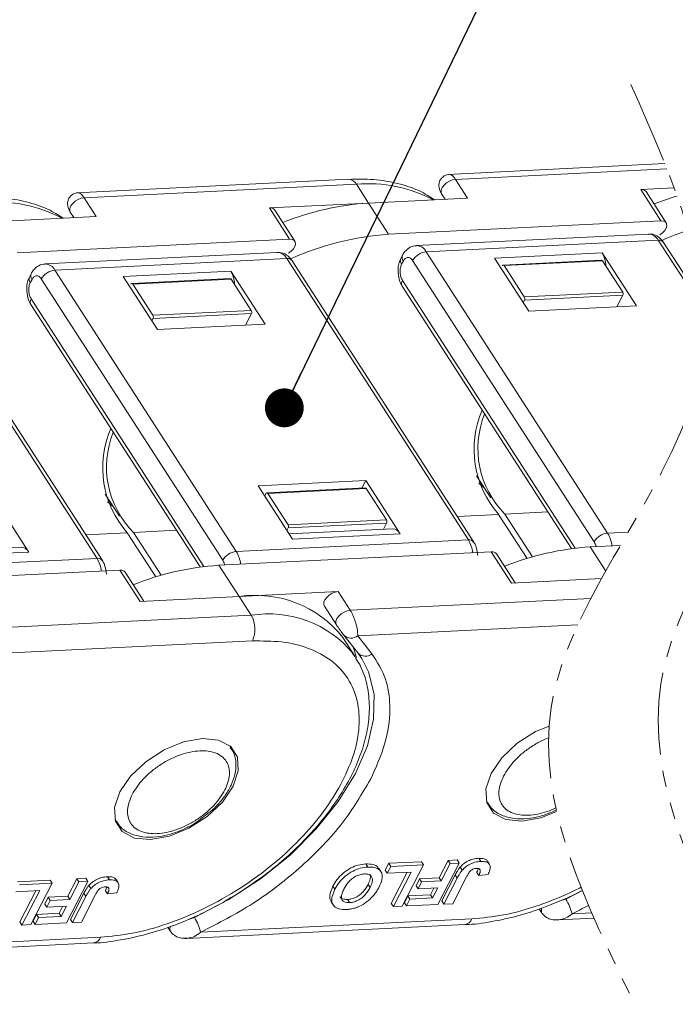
# Model space of a CAD drawing. Header units: millimetres. Extents: x 3378 to 3879, y -297 to 55.
# Tile 25 of 31: x 3734 to 3759, y -33 to 5. Entities that reach past the tile are written whole.
import ezdxf

# ---------------------------------------------------------------- set-up
doc = ezdxf.new("R2010")
doc.units = ezdxf.units.MM
doc.linetypes.add('PHANTOM2', pattern=[31.75, 15.875, -3.175, 3.175, -3.175, 3.175, -3.175])
doc.styles.get("Standard").update_dxf_attribs({"font": '仿宋_GB2312.ttf', "width": 0.8})
doc.dimstyles.new('副本 ISO-5', dxfattribs={"dimtxt": 3, "dimasz": 1.5, "dimexe": 1, "dimexo": 0.625, "dimgap": 0.5, "dimtad": 1, "dimtoh": 1, "dimdsep": 46, "dimtxsty": 'Standard', "dimcen": 2.5, "dimadec": 0, "dimazin": 0, "dimtfac": 1, "dimtmove": 0, "dimatfit": 3, "dimfxl": 0, "dimarcsym": 0})

msp = doc.modelspace()

# ---------------------------------------------------------------- linework, layer by layer
at = {"color": 7, "linetype": 'Continuous', "lineweight": 15}
for p, q in [((3758.849, -0.311), (3750.458, -0.726)), ((3750.757, -0.918), (3758.929, -0.513)), ((3746.631, -0.916), (3736.106, -1.437)), ((3736.405, -1.628), (3746.928, -1.107)), ((3746.928, -1.107), (3747.396, -1.832)), ((3751.225, -1.642), (3750.757, -0.918)), ((3750.223, -1.476), (3750.358, -1.685)), ((3757.919, -1.311), (3759.209, -1.247)), ((3757.919, -1.311), (3758.699, -2.518)), ((3758.904, -2.599), (3758.125, -1.392)), ((3736.872, -2.353), (3736.405, -1.628)), ((3743.567, -2.021), (3747.396, -1.832)), ((3751.225, -1.642), (3747.396, -1.832)), ((3748.175, -3.039), (3747.396, -1.832)), ((3735.871, -2.187), (3736.006, -2.396)), ((3743.567, -2.021), (3744.346, -3.229)), ((3744.552, -3.31), (3743.773, -2.102)), ((3736.872, -2.353), (3733.043, -2.542)), ((3758.699, -2.518), (3748.175, -3.039)), ((3758.224, -3.031), (3749.254, -3.475)), ((3744.346, -3.229), (3733.823, -3.75)), ((3749.626, -3.715), (3758.596, -3.271)), ((3758.596, -3.271), (3760.324, -5.948)), ((3760.303, -5.677), (3758.802, -3.352)), ((3743.872, -3.742), (3734.902, -4.186)), ((3756.639, -14.581), (3749.626, -3.715)), ((3756.426, -3.752), (3752.264, -3.958)), ((3757.751, -5.804), (3756.426, -3.752)), ((3735.273, -4.426), (3744.244, -3.981)), ((3744.244, -3.981), (3751.257, -14.847)), ((3751.463, -14.929), (3744.449, -4.062)), ((3748.711, -3.851), (3748.646, -3.979)), ((3748.678, -4.198), (3748.744, -4.07)), ((3749.103, -4.052), (3756.116, -14.918)), ((3753.588, -6.011), (3752.264, -3.958)), ((3756.404, -4.039), (3752.601, -4.227)), ((3756.441, -4.063), (3752.638, -4.251)), ((3756.441, -4.063), (3757.22, -5.27)), ((3734.359, -4.562), (3734.293, -4.69)), ((3742.287, -15.292), (3735.273, -4.426)), ((3742.073, -4.463), (3737.911, -4.669)), ((3743.398, -6.515), (3742.073, -4.463)), ((3752.564, -4.259), (3752.566, -4.255)), ((3752.638, -4.251), (3753.417, -5.458)), ((3729.891, -4.692), (3736.905, -15.558)), ((3737.11, -15.639), (3730.097, -4.773)), ((3734.326, -4.909), (3734.392, -4.781)), ((3734.751, -4.763), (3741.764, -15.629)), ((3739.236, -6.721), (3737.911, -4.669)), ((3742.052, -4.749), (3738.248, -4.938)), ((3742.089, -4.773), (3738.285, -4.962)), ((3742.089, -4.773), (3742.868, -5.981)), ((3755.385, -15.162), (3748.709, -4.819)), ((3738.211, -4.97), (3738.214, -4.965)), ((3738.285, -4.962), (3739.065, -6.169)), ((3748.698, -5.04), (3755.243, -15.18)), ((3753.417, -5.458), (3757.22, -5.27)), ((3741.032, -15.872), (3734.357, -5.53)), ((3753.423, -5.583), (3753.374, -5.679)), ((3753.423, -5.583), (3757.227, -5.394)), ((3756.997, -5.842), (3757.227, -5.394)), ((3734.346, -5.751), (3740.89, -15.89)), ((3739.065, -6.169), (3742.868, -5.981)), ((3757.751, -5.804), (3753.588, -6.011)), ((3739.071, -6.293), (3739.022, -6.389)), ((3739.071, -6.293), (3742.874, -6.105)), ((3742.645, -6.552), (3742.874, -6.105)), ((3743.398, -6.515), (3739.236, -6.721)), ((3751.573, -12.367), (3752.12, -13.215)), ((3743.132, -12.758), (3747.295, -12.552)), ((3743.132, -12.758), (3744.457, -14.81)), ((3747.273, -12.839), (3743.469, -13.027)), ((3747.31, -12.863), (3743.507, -13.051)), ((3747.144, -12.845), (3747.295, -12.552)), ((3747.295, -12.552), (3748.619, -14.604)), ((3747.31, -12.863), (3748.089, -14.07)), ((3751.888, -12.855), (3751.657, -12.658)), ((3732.942, -13.262), (3734.267, -15.315)), ((3737.221, -13.078), (3737.768, -13.925)), ((3743.386, -13.15), (3743.435, -13.054)), ((3743.507, -13.051), (3744.286, -14.258)), ((3737.536, -13.565), (3737.305, -13.369)), ((3744.286, -14.258), (3748.089, -14.07)), ((3750.822, -13.936), (3752.427, -13.857)), ((3752.427, -13.857), (3753.528, -15.561)), ((3752.671, -13.845), (3754.328, -13.763)), ((3753.738, -15.499), (3752.671, -13.845)), ((3744.292, -14.383), (3744.243, -14.478)), ((3744.292, -14.383), (3748.095, -14.194)), ((3748.322, -14.413), (3744.328, -14.61)), ((3747.974, -14.43), (3748.095, -14.194)), ((3736.47, -14.647), (3738.075, -14.568)), ((3738.075, -14.568), (3739.175, -16.272)), ((3738.318, -14.555), (3739.976, -14.473)), ((3739.386, -16.209), (3738.318, -14.555)), ((3744.457, -14.81), (3748.619, -14.604)), ((3757.435, -14.542), (3756.639, -14.581)), ((3733.97, -15.123), (3729.976, -15.321)), ((3751.257, -14.847), (3742.287, -15.292)), ((3755.968, -15.113), (3757.137, -15.055)), ((3756.57, -16.046), (3755.968, -15.113)), ((3736.905, -15.558), (3727.934, -16.002)), ((3730.105, -15.521), (3734.267, -15.315)), ((3741.615, -15.823), (3752.139, -15.302)), ((3752.139, -15.302), (3752.918, -16.51)), ((3753.067, -16.502), (3752.345, -15.383)), ((3742.395, -17.031), (3741.615, -15.823)), ((3727.263, -16.534), (3737.787, -16.013)), ((3737.787, -16.013), (3738.566, -17.22)), ((3738.714, -17.213), (3737.992, -16.094)), ((3756.408, -16.337), (3752.918, -16.51)), ((3742.395, -17.031), (3738.566, -17.22)), ((3742.395, -17.031), (3746.223, -16.841)), ((3742.395, -17.031), (3742.862, -17.755)), ((3746.691, -17.565), (3746.223, -16.841)), ((3755.994, -17.105), (3746.691, -17.565)), ((3745.69, -17.399), (3746.157, -18.124)), ((3742.862, -17.755), (3732.339, -18.276)), ((3746.165, -18.135), (3746.157, -18.124)), ((3755.489, -18.127), (3746.981, -18.548)), ((3746.873, -19.335), (3746.405, -18.611)), ((3746.44, -18.519), (3746.424, -18.496)), ((3746.44, -18.519), (3746.992, -19.218)), ((3746.981, -18.548), (3747.532, -19.247)), ((3742.912, -18.749), (3732.628, -19.259)), ((3746.802, -19.231), (3746.873, -19.335)), ((3746.976, -19.195), (3747.137, -19.421)), ((3742.034, -22.798), (3742.075, -22.856)), ((3742.077, -22.858), (3742.042, -22.805)), ((3751.985, -24.999), (3751.956, -24.948)), ((3751.958, -24.957), (3751.993, -25.011)), ((3740.786, -25.727), (3741.217, -25.39)), ((3737.633, -25.71), (3737.603, -25.658)), ((3737.606, -25.668), (3737.641, -25.722)), ((3747.369, -27.481), (3747.292, -27.36)), ((3748.042, -27.603), (3748.179, -27.336)), ((3748.179, -27.336), (3749.444, -27.274)), ((3748.257, -27.457), (3748.179, -27.336)), ((3749.444, -27.274), (3749.522, -27.394)), ((3750.9, -27.326), (3750.08, -28.924)), ((3750.131, -27.899), (3750.478, -27.222)), ((3750.208, -28.019), (3750.555, -27.343)), ((3750.478, -27.222), (3750.823, -27.205)), ((3750.555, -27.343), (3750.478, -27.222)), ((3750.555, -27.343), (3750.9, -27.326)), ((3750.823, -27.205), (3750.9, -27.326)), ((3751.657, -27.144), (3751.735, -27.265)), ((3752.073, -27.377), (3751.995, -27.256)), ((3747.875, -27.656), (3747.797, -27.535)), ((3748.042, -27.603), (3748.12, -27.723)), ((3748.12, -27.723), (3748.257, -27.457)), ((3749.04, -27.678), (3748.12, -27.723)), ((3748.257, -27.457), (3749.522, -27.394)), ((3748.279, -28.889), (3748.897, -27.685)), ((3748.357, -29.01), (3749.04, -27.678)), ((3749.522, -27.394), (3748.702, -28.993)), ((3750.943, -27.479), (3751.021, -27.6)), ((3751.583, -27.687), (3751.661, -27.808)), ((3751.683, -27.56), (3751.716, -27.611)), ((3733.827, -28.047), (3735.092, -27.984)), ((3733.905, -28.168), (3735.17, -28.105)), ((3735.17, -28.105), (3734.35, -29.703)), ((3735.092, -27.984), (3735.17, -28.105)), ((3736.548, -28.037), (3735.728, -29.635)), ((3735.778, -28.609), (3736.125, -27.933)), ((3735.856, -28.73), (3736.203, -28.054)), ((3736.125, -27.933), (3736.47, -27.916)), ((3736.203, -28.054), (3736.125, -27.933)), ((3736.203, -28.054), (3736.548, -28.037)), ((3736.47, -27.916), (3736.548, -28.037)), ((3737.305, -27.855), (3737.383, -27.975)), ((3737.721, -28.087), (3737.643, -27.966)), ((3749.235, -28.202), (3749.372, -27.936)), ((3749.313, -28.323), (3749.449, -28.057)), ((3749.372, -27.936), (3750.131, -27.899)), ((3749.372, -27.936), (3749.449, -28.057)), ((3749.449, -28.057), (3750.208, -28.019)), ((3750.131, -27.899), (3750.208, -28.019)), ((3750.231, -28.792), (3750.748, -27.785)), ((3750.309, -28.913), (3750.826, -27.905)), ((3751.185, -27.861), (3750.654, -28.896)), ((3750.748, -27.785), (3750.826, -27.905)), ((3751.661, -27.808), (3752.016, -27.77)), ((3734.688, -28.388), (3733.768, -28.434)), ((3733.927, -29.599), (3734.544, -28.395)), ((3734.005, -29.72), (3734.688, -28.388)), ((3735.878, -29.503), (3736.395, -28.495)), ((3736.395, -28.495), (3736.473, -28.616)), ((3736.591, -28.19), (3736.668, -28.31)), ((3737.23, -28.397), (3737.308, -28.518)), ((3737.308, -28.518), (3737.664, -28.481)), ((3737.331, -28.271), (3737.363, -28.322)), ((3746.024, -28.22), (3746.102, -28.34)), ((3747.457, -28.276), (3747.379, -28.156)), ((3749.235, -28.202), (3749.313, -28.323)), ((3750.072, -28.286), (3749.313, -28.323)), ((3749.794, -28.554), (3749.928, -28.293)), ((3749.872, -28.675), (3750.072, -28.286)), ((3734.882, -28.913), (3735.019, -28.647)), ((3734.96, -29.034), (3735.097, -28.767)), ((3735.019, -28.647), (3735.778, -28.609)), ((3735.019, -28.647), (3735.097, -28.767)), ((3735.097, -28.767), (3735.856, -28.73)), ((3735.778, -28.609), (3735.856, -28.73)), ((3735.956, -29.624), (3736.473, -28.616)), ((3736.832, -28.572), (3736.301, -29.607)), ((3745.953, -28.824), (3746.031, -28.944)), ((3746.666, -28.854), (3746.588, -28.733)), ((3748.279, -28.889), (3748.357, -29.01)), ((3748.783, -28.864), (3748.92, -28.598)), ((3748.783, -28.864), (3748.861, -28.985)), ((3748.861, -28.985), (3748.998, -28.718)), ((3748.92, -28.598), (3749.794, -28.554)), ((3748.92, -28.598), (3748.998, -28.718)), ((3748.998, -28.718), (3749.872, -28.675)), ((3749.794, -28.554), (3749.872, -28.675)), ((3750.231, -28.792), (3750.309, -28.913)), ((3750.654, -28.896), (3750.309, -28.913)), ((3755.024, -28.724), (3754.787, -28.792)), ((3734.568, -29.308), (3735.442, -29.265)), ((3734.882, -28.913), (3734.96, -29.034)), ((3735.719, -28.996), (3734.96, -29.034)), ((3735.442, -29.265), (3735.576, -29.003)), ((3735.442, -29.265), (3735.52, -29.386)), ((3735.52, -29.386), (3735.719, -28.996)), ((3748.702, -28.993), (3748.357, -29.01)), ((3750.08, -28.924), (3748.861, -28.985)), ((3753.998, -29.096), (3754.101, -29.257)), ((3754.105, -29.263), (3754.101, -29.257)), ((3756.024, -29.253), (3755.263, -29.291)), ((3733.927, -29.599), (3734.005, -29.72)), ((3734.431, -29.575), (3734.568, -29.308)), ((3734.431, -29.575), (3734.509, -29.695)), ((3734.509, -29.695), (3734.646, -29.429)), ((3735.728, -29.635), (3734.509, -29.695)), ((3734.568, -29.308), (3734.646, -29.429)), ((3734.646, -29.429), (3735.52, -29.386)), ((3735.878, -29.503), (3735.956, -29.624)), ((3736.301, -29.607), (3735.956, -29.624)), ((3740.671, -29.435), (3740.435, -29.502)), ((3751.392, -29.482), (3740.911, -30.001)), ((3754.723, -29.524), (3756.112, -29.455)), ((3734.35, -29.703), (3734.005, -29.72)), ((3739.645, -29.807), (3739.749, -29.968)), ((3739.753, -29.974), (3739.749, -29.968)), ((3740.37, -30.235), (3751.115, -29.703)), ((3726.018, -30.945), (3736.763, -30.413)), ((3737.04, -30.193), (3726.558, -30.712))]:
    msp.add_line(p, q, dxfattribs=at)
at = {"color": 7, "linetype": 'Continuous', "lineweight": 15, "flags": 128}
for points in [[(3750.757, -0.918), (3750.643, -0.938), (3750.525, -0.984), (3750.412, -1.054), (3750.316, -1.14), (3750.245, -1.235), (3750.206, -1.33), (3750.201, -1.417), (3750.223, -1.476)], [(3736.405, -1.628), (3736.291, -1.648), (3736.172, -1.695), (3736.06, -1.764), (3735.964, -1.851), (3735.893, -1.945), (3735.853, -2.041), (3735.848, -2.127), (3735.871, -2.187)], [(3758.652, -3.064), (3758.758, -2.987), (3758.845, -2.896), (3758.903, -2.8), (3758.928, -2.707), (3758.918, -2.626), (3758.873, -2.564), (3758.798, -2.527), (3758.699, -2.518)], [(3744.299, -3.775), (3744.406, -3.697), (3744.492, -3.606), (3744.551, -3.51), (3744.576, -3.418), (3744.566, -3.337), (3744.521, -3.275), (3744.445, -3.238), (3744.346, -3.229)], [(3746.223, -16.841), (3746.11, -16.861), (3745.991, -16.907), (3745.879, -16.977), (3745.783, -17.063), (3745.712, -17.158), (3745.672, -17.253), (3745.667, -17.34), (3745.69, -17.399)], [(3746.157, -18.124), (3746.135, -18.064), (3746.14, -17.978), (3746.179, -17.882), (3746.25, -17.788), (3746.346, -17.701), (3746.459, -17.632), (3746.577, -17.585), (3746.691, -17.565)], [(3746.788, -18.96), (3746.829, -19.06), (3746.934, -19.387)], [(3747.137, -19.421), (3747.403, -19.94), (3747.611, -20.806), (3747.594, -21.769), (3747.352, -22.802), (3746.891, -23.873), (3746.226, -24.954), (3745.375, -26.011), (3744.364, -27.016), (3743.22, -27.939), (3741.977, -28.753), (3740.671, -29.435)], [(3752.139, -23.869), (3752.556, -23.261), (3753.145, -22.702), (3753.851, -22.247), (3754.373, -22.033)], [(3737.787, -24.58), (3738.203, -23.972), (3738.793, -23.413), (3739.499, -22.957), (3740.251, -22.65), (3740.976, -22.521), (3741.603, -22.583), (3742.072, -22.83), (3742.334, -23.237), (3742.366, -23.766), (3742.164, -24.363), (3741.748, -24.971), (3741.158, -25.53), (3740.453, -25.985), (3739.7, -26.292), (3738.975, -26.421), (3738.348, -26.359), (3737.88, -26.112), (3737.617, -25.705), (3737.585, -25.177), (3737.787, -24.58)], [(3754.669, -25.33), (3754.053, -25.582), (3753.327, -25.71), (3752.7, -25.649), (3752.232, -25.402), (3751.969, -24.994), (3751.937, -24.466), (3752.139, -23.869)], [(3755.662, -28.391), (3755.024, -28.724)]]:
    msp.add_lwpolyline(points, dxfattribs=at)
at = {"color": 7, "linetype": 'Continuous', "lineweight": 15}
for centre, radius, start, end in [((3746.613, -1.269), 0.354, 27.2197, 87.1444), ((3747.4, -6.414), 5.328, 62.0485, 95.0814), ((3757.954, -1.523), 0.215, 37.615, 99.37), ((3733.048, -7.125), 5.328, 62.0485, 95.0814), ((3748.122, -12.701), 10.893, 93.8204, 111.7596), ((3762.474, -11.99), 10.893, 106.8153, 111.7596), ((3743.602, -2.234), 0.215, 37.615, 99.37), ((3749, -14.386), 11.377, 94.1593, 113.9024), ((3758.202, -3.473), 0.443, 27.2197, 87.1444), ((3763.353, -13.675), 11.377, 108.4589, 113.9024), ((3758.629, -3.49), 0.221, 38.5302, 98.4549), ((3743.85, -4.184), 0.443, 27.2197, 87.1444), ((3749.69, -4.388), 0.676, 95.4428, 150.2318), ((3749.238, -3.908), 0.433, 26.5027, 88.2539), ((3755.538, -4.279), 1.032, 0.8963, 30.6808), ((3744.276, -4.2), 0.221, 38.5302, 98.4549), ((3748.852, -4.06), 0.222, 158.8334, 218.4363), ((3748.918, -3.932), 0.222, 158.8334, 218.4363), ((3756.402, -4.083), 0.0443, 27.2191, 87.1512), ((3734.565, -4.643), 0.222, 158.8334, 218.4363), ((3735.338, -5.099), 0.676, 95.4428, 150.2318), ((3734.886, -4.619), 0.433, 26.5027, 88.2539), ((3741.186, -4.989), 1.032, 0.8963, 30.6808), ((3752.603, -4.266), 0.0384, 23.634, 162.0513), ((3734.5, -4.771), 0.222, 158.8334, 218.4363), ((3738.25, -4.977), 0.0384, 23.634, 162.0513), ((3742.049, -4.794), 0.0443, 27.2191, 87.1512), ((3748.883, -4.939), 0.211, 145.5815, 208.7809), ((3757.104, -5.338), 0.135, 335.4428, 30.2318), ((3734.531, -5.649), 0.211, 145.5815, 208.7809), ((3753.3, -5.526), 0.135, 335.4428, 30.2318), ((3742.751, -6.049), 0.135, 335.4428, 30.2318), ((3738.948, -6.237), 0.135, 335.4428, 30.2318), ((3755.268, -11.345), 3.792, 156.4838, 221.4763), ((3755.194, -11.319), 3.57, 157.9294, 225.0254), ((3740.916, -12.056), 3.792, 156.4838, 221.4763), ((3740.841, -12.03), 3.57, 157.9294, 225.0254), ((3747.271, -12.883), 0.0443, 27.2191, 87.1512), ((3743.471, -13.066), 0.0384, 23.634, 162.0513), ((3747.972, -14.138), 0.135, 335.4428, 30.2318), ((3744.169, -14.326), 0.135, 335.4428, 30.2318), ((3748.304, -14.766), 0.354, 27.2197, 87.1444), ((3756.703, -15.254), 0.676, 95.4428, 150.2318), ((3755.585, -15.217), 1.231, 6.7909, 31.0913), ((3733.952, -15.477), 0.354, 27.2197, 87.1444), ((3751.294, -15.055), 0.211, 36.8023, 100.0986), ((3750.203, -15.483), 1.231, 6.7909, 31.0913), ((3756.686, -25.946), 10.857, 93.7904, 111.7896), ((3736.942, -15.766), 0.211, 36.8023, 100.0986), ((3735.851, -16.194), 1.231, 6.7909, 31.0913), ((3742.351, -15.965), 0.676, 95.4428, 150.2318), ((3741.233, -15.927), 1.231, 6.7909, 31.0913), ((3752.174, -15.515), 0.215, 37.615, 99.37), ((3742.333, -26.657), 10.857, 93.7904, 111.7896), ((3737.822, -16.225), 0.215, 37.615, 99.37), ((3743.031, -21.293), 4.31, 38.4888, 98.4962), ((3743.538, -21.947), 4.246, 39.7754, 99.1586), ((3741.927, -18.3), 1.082, 335.4428, 30.2318), ((3746.726, -18.244), 0.396, 223.8325, 309.964), ((3747.278, -18.943), 0.396, 223.8325, 309.964), ((3753.51, -29.699), 1.8, 13.0909, 32.7597), ((3754.287, -29.158), 0.21, 152.7566, 207.9799), ((3739.157, -30.409), 1.8, 13.0909, 32.7597), ((3751.062, -29.352), 0.355, 278.726, 338.441), ((3739.935, -29.869), 0.21, 152.7566, 207.9799), ((3736.71, -30.063), 0.355, 278.726, 338.441)]:
    msp.add_arc(centre, radius, start, end, dxfattribs=at)
at = {"color": 3, "linetype": 'PHANTOM2', "lineweight": 9, "ltscale": 0.2}
for points in [[(3761.779, 3.65), (3764.478, -7.145), (3758.694, -20.409), (3761.931, -31.875)], [(3757.54, 2.743), (3760.239, -8.053), (3754.455, -21.316), (3757.692, -32.783)]]:
    msp.add_spline(points, degree=3, dxfattribs=at)
at = {"color": 7, "linetype": 'Continuous', "lineweight": 15}
for points, knots in [([(3750.53, -0.723), (3750.483, -0.729), (3750.386, -0.744), (3750.259, -0.823), (3750.167, -0.933), (3750.122, -1.054), (3750.114, -1.173), (3750.135, -1.287), (3750.173, -1.391), (3750.208, -1.449), (3750.223, -1.476)], [0, 0, 0, 0, 0.136548, 0.281211, 0.420824, 0.554321, 0.682356, 0.802092, 0.909048, 1, 1, 1, 1]), ([(3750.53, -0.723), (3750.547, -0.725), (3750.58, -0.728), (3750.638, -0.769), (3750.697, -0.831), (3750.737, -0.889), (3750.757, -0.918)], [0, 0, 0, 0, 0.264939, 0.519106, 0.763669, 1, 1, 1, 1]), ([(3749.946, -1.706), (3749.758, -1.585), (3749.332, -1.312), (3748.533, -1.058), (3747.617, -0.901), (3746.954, -0.912), (3746.63, -0.918)], [0, 0, 0, 0, 0.21061, 0.478391, 0.74476, 1, 1, 1, 1]), ([(3736.178, -1.433), (3736.131, -1.44), (3736.034, -1.454), (3735.906, -1.534), (3735.815, -1.644), (3735.77, -1.765), (3735.762, -1.884), (3735.783, -1.997), (3735.821, -2.101), (3735.855, -2.16), (3735.871, -2.187)], [0, 0, 0, 0, 0.136548, 0.281211, 0.420824, 0.554321, 0.682356, 0.802092, 0.909048, 1, 1, 1, 1]), ([(3736.178, -1.433), (3736.195, -1.435), (3736.228, -1.439), (3736.286, -1.48), (3736.345, -1.542), (3736.385, -1.6), (3736.405, -1.628)], [0, 0, 0, 0, 0.264939, 0.519106, 0.763669, 1, 1, 1, 1]), ([(3735.593, -2.416), (3735.406, -2.296), (3734.98, -2.022), (3734.181, -1.768), (3733.265, -1.612), (3732.602, -1.623), (3732.278, -1.628)], [0, 0, 0, 0, 0.21061, 0.478391, 0.74476, 1, 1, 1, 1]), ([(3758.797, -3.356), (3758.77, -3.314), (3758.703, -3.21), (3758.542, -3.094), (3758.367, -3.024), (3758.261, -3.038), (3758.229, -3.042)], [0, 0, 0, 0, 0.216234, 0.535795, 0.860612, 1, 1, 1, 1]), ([(3744.445, -4.067), (3744.418, -4.025), (3744.35, -3.92), (3744.189, -3.805), (3744.015, -3.735), (3743.908, -3.749), (3743.876, -3.753)], [0, 0, 0, 0, 0.2162337, 0.5357947, 0.8606119, 1, 1, 1, 1]), ([(3749.252, -3.487), (3749.209, -3.487), (3749.079, -3.489), (3748.887, -3.609), (3748.758, -3.747), (3748.719, -3.842), (3748.714, -3.854)], [0, 0, 0, 0, 0.184597, 0.55887, 0.947116, 1, 1, 1, 1]), ([(3748.648, -3.981), (3748.626, -4.028), (3748.573, -4.141), (3748.538, -4.325), (3748.539, -4.459), (3748.539, -4.516)], [0, 0, 0, 0, 0.28937, 0.696734, 1, 1, 1, 1]), ([(3748.744, -4.07), (3748.767, -4.034), (3748.803, -3.978), (3748.866, -3.941), (3748.917, -3.929), (3748.969, -3.936), (3749.035, -3.967), (3749.076, -4.019), (3749.103, -4.052)], [0, 0, 0, 0, 0.239443, 0.369379, 0.5, 0.629936, 0.760557, 1, 1, 1, 1]), ([(3734.899, -4.197), (3734.857, -4.198), (3734.727, -4.2), (3734.535, -4.32), (3734.406, -4.458), (3734.366, -4.553), (3734.362, -4.564)], [0, 0, 0, 0, 0.184597, 0.55887, 0.947116, 1, 1, 1, 1]), ([(3748.539, -4.516), (3748.556, -4.634), (3748.579, -4.798), (3748.65, -4.967), (3748.689, -5.018), (3748.703, -5.036)], [0, 0, 0, 0, 0.631314, 0.874609, 1, 1, 1, 1]), ([(3748.709, -4.819), (3748.687, -4.777), (3748.653, -4.712), (3748.628, -4.602), (3748.618, -4.513), (3748.619, -4.423), (3748.633, -4.311), (3748.66, -4.242), (3748.678, -4.198)], [0, 0, 0, 0, 0.239443, 0.369379, 0.5, 0.629936, 0.760557, 1, 1, 1, 1]), ([(3734.296, -4.692), (3734.274, -4.739), (3734.22, -4.851), (3734.186, -5.036), (3734.186, -5.17), (3734.187, -5.227)], [0, 0, 0, 0, 0.28937, 0.696734, 1, 1, 1, 1]), ([(3734.357, -5.53), (3734.335, -5.488), (3734.3, -5.423), (3734.275, -5.313), (3734.265, -5.223), (3734.266, -5.133), (3734.28, -5.021), (3734.308, -4.953), (3734.326, -4.909)], [0, 0, 0, 0, 0.239443, 0.369379, 0.5, 0.629936, 0.760557, 1, 1, 1, 1]), ([(3734.392, -4.781), (3734.415, -4.745), (3734.451, -4.689), (3734.513, -4.652), (3734.565, -4.64), (3734.617, -4.647), (3734.683, -4.677), (3734.724, -4.729), (3734.751, -4.763)], [0, 0, 0, 0, 0.239443, 0.369379, 0.5, 0.629936, 0.760557, 1, 1, 1, 1]), ([(3734.187, -5.227), (3734.203, -5.345), (3734.226, -5.508), (3734.297, -5.677), (3734.337, -5.729), (3734.35, -5.747)], [0, 0, 0, 0, 0.631314, 0.874609, 1, 1, 1, 1]), ([(3751.622, -15.452), (3751.606, -15.335), (3751.582, -15.171), (3751.511, -15.002), (3751.472, -14.95), (3751.458, -14.933)], [0, 0, 0, 0, 0.630799, 0.873896, 1, 1, 1, 1]), ([(3756.116, -14.918), (3756.139, -14.96), (3756.17, -15.015), (3756.185, -15.085), (3756.188, -15.102)], [0, 0, 0, 0, 0.757701, 1, 1, 1, 1]), ([(3737.27, -16.163), (3737.253, -16.045), (3737.23, -15.882), (3737.159, -15.713), (3737.119, -15.661), (3737.106, -15.643)], [0, 0, 0, 0, 0.630799, 0.873896, 1, 1, 1, 1]), ([(3741.764, -15.629), (3741.787, -15.671), (3741.818, -15.726), (3741.832, -15.795), (3741.836, -15.812)], [0, 0, 0, 0, 0.757701, 1, 1, 1, 1]), ([(3746.691, -17.565), (3746.711, -17.597), (3746.75, -17.663), (3746.808, -17.782), (3746.861, -17.914), (3746.923, -18.102), (3746.976, -18.337), (3746.979, -18.479), (3746.981, -18.548)], [0, 0, 0, 0, 0.1153485, 0.2347223, 0.3587905, 0.4881495, 0.7515968, 1, 1, 1, 1]), ([(3746.165, -18.135), (3746.173, -18.147), (3746.189, -18.172), (3746.22, -18.216), (3746.254, -18.266), (3746.305, -18.337), (3746.367, -18.422), (3746.405, -18.471), (3746.424, -18.496)], [0, 0, 0, 0, 0.09517, 0.195508, 0.310112, 0.437792, 0.718545, 1, 1, 1, 1]), ([(3746.398, -24.153), (3746.557, -23.805), (3746.882, -23.089), (3747.072, -22.04), (3747.006, -21.044), (3746.64, -20.17), (3745.995, -19.477), (3745.115, -19.006), (3744.081, -18.747), (3743.294, -18.749), (3742.912, -18.749)], [0, 0, 0, 0, 0.116516, 0.2400113, 0.3686408, 0.5, 0.6313592, 0.7599887, 0.883484, 1, 1, 1, 1]), ([(3742.512, -28.4), (3742.893, -28.14), (3743.429, -27.773), (3744.156, -27.169), (3744.74, -26.633), (3745.368, -25.967), (3745.946, -25.248), (3746.457, -24.483), (3746.878, -23.69), (3747.194, -22.883), (3747.389, -22.073), (3747.455, -21.27), (3747.369, -20.488), (3747.157, -19.785), (3746.894, -19.397), (3746.776, -19.224)], [0, 0, 0, 0, 0.103042, 0.144765, 0.213528, 0.284103, 0.35901, 0.436307, 0.515332, 0.595663, 0.677097, 0.759642, 0.843636, 0.930042, 1, 1, 1, 1]), ([(3747.532, -19.247), (3747.73, -19.558), (3748.128, -20.188), (3748.275, -21.387), (3748.099, -22.706), (3747.681, -23.639), (3747.475, -24.1)], [0, 0, 0, 0, 0.247221, 0.5, 0.752779, 1, 1, 1, 1]), ([(3752.612, -23.97), (3752.739, -23.768), (3752.936, -23.456), (3753.35, -23.072), (3753.712, -22.807), (3754.054, -22.613), (3754.27, -22.518), (3754.352, -22.485)], [0, 0, 0, 0, 0.1197215, 0.184895, 0.25, 0.3151735, 0.3550598, 0.3550598, 0.3550598, 0.3550598]), ([(3738.259, -24.681), (3738.387, -24.479), (3738.583, -24.166), (3738.998, -23.783), (3739.36, -23.517), (3739.752, -23.295), (3740.269, -23.082), (3740.894, -22.955), (3741.417, -23.025), (3741.736, -23.197), (3741.915, -23.391), (3742.016, -23.633), (3742.049, -23.995), (3741.927, -24.303), (3741.848, -24.503)], [0, 0, 0, 0, 0.119721, 0.184895, 0.25, 0.315174, 0.380279, 0.5, 0.619721, 0.684895, 0.75, 0.815174, 0.880279, 1, 1, 1, 1]), ([(3741.217, -25.39), (3741.273, -25.349), (3741.41, -25.247), (3741.629, -25.01), (3741.884, -24.696), (3742.105, -24.307), (3742.25, -23.897), (3742.287, -23.472), (3742.232, -23.106), (3742.101, -22.93), (3742.056, -22.87)], [0, 0, 0, 0, 0.060149, 0.148189, 0.291639, 0.436317, 0.589216, 0.747499, 0.912914, 1, 1, 1, 1]), ([(3737.04, -30.193), (3737.441, -30.155), (3738.267, -30.077), (3739.628, -29.699), (3741.05, -29.114), (3742.459, -28.319), (3743.763, -27.363), (3744.882, -26.308), (3745.787, -25.224), (3746.198, -24.503), (3746.398, -24.153)], [0, 0, 0, 0, 0.116516, 0.240011, 0.368641, 0.5, 0.631359, 0.759989, 0.883484, 1, 1, 1, 1]), ([(3747.475, -24.1), (3747.14, -24.665), (3746.458, -25.816), (3744.868, -27.463), (3742.989, -28.935), (3741.596, -29.65), (3740.911, -30.001)], [0, 0, 0, 0, 0.245823, 0.5, 0.754177, 1, 1, 1, 1]), ([(3754.64, -25.2), (3754.529, -25.251), (3754.169, -25.396), (3753.566, -25.518), (3753.043, -25.448), (3752.723, -25.276), (3752.545, -25.082), (3752.443, -24.84), (3752.411, -24.478), (3752.533, -24.17), (3752.612, -23.97)], [0.3258102, 0.3258102, 0.3258102, 0.3258102, 0.3802785, 0.5, 0.6197215, 0.684895, 0.75, 0.8151735, 0.8802785, 1, 1, 1, 1]), ([(3741.848, -24.503), (3741.72, -24.705), (3741.524, -25.018), (3741.109, -25.401), (3740.747, -25.667), (3740.355, -25.889), (3739.838, -26.102), (3739.214, -26.229), (3738.69, -26.159), (3738.371, -25.987), (3738.192, -25.793), (3738.091, -25.551), (3738.058, -25.189), (3738.18, -24.881), (3738.259, -24.681)], [0, 0, 0, 0, 0.119721, 0.184895, 0.25, 0.315174, 0.380279, 0.5, 0.619721, 0.684895, 0.75, 0.815174, 0.880279, 1, 1, 1, 1]), ([(3752.002, -24.982), (3752.047, -25.06), (3752.172, -25.277), (3752.537, -25.495), (3753.016, -25.626), (3753.511, -25.626), (3753.968, -25.541), (3754.341, -25.426), (3754.562, -25.324), (3754.658, -25.278)], [0, 0, 0, 0, 0.0996802, 0.2802353, 0.454892, 0.6301624, 0.7666496, 0.8849399, 0.9748648, 0.9748648, 0.9748648, 0.9748648]), ([(3737.65, -25.693), (3737.694, -25.77), (3737.819, -25.988), (3738.185, -26.206), (3738.664, -26.336), (3739.159, -26.336), (3739.616, -26.252), (3740.016, -26.129), (3740.263, -26.009), (3740.385, -25.951)], [0, 0, 0, 0, 0.09968, 0.280235, 0.454892, 0.630162, 0.76665, 0.88494, 1, 1, 1, 1]), ([(3740.385, -25.951), (3740.413, -25.938), (3740.552, -25.877), (3740.682, -25.794), (3740.786, -25.727)], [0, 0, 0, 0, 0.203288, 1, 1, 1, 1]), ([(3746.024, -28.22), (3746.072, -28.133), (3746.17, -27.961), (3746.408, -27.708), (3746.7, -27.512), (3747.011, -27.389), (3747.195, -27.37), (3747.292, -27.36)], [0, 0, 0, 0, 0.204609, 0.411109, 0.621842, 0.801311, 1, 1, 1, 1]), ([(3747.292, -27.36), (3747.384, -27.362), (3747.57, -27.365), (3747.742, -27.44), (3747.779, -27.522), (3747.787, -27.541)], [0, 0, 0, 0, 0.432293, 0.870179, 1, 1, 1, 1]), ([(3750.943, -27.479), (3750.983, -27.438), (3751.071, -27.348), (3751.245, -27.24), (3751.453, -27.163), (3751.584, -27.151), (3751.657, -27.144)], [0, 0, 0, 0, 0.206429, 0.456722, 0.693973, 1, 1, 1, 1]), ([(3751.021, -27.6), (3751.061, -27.559), (3751.149, -27.469), (3751.323, -27.361), (3751.531, -27.284), (3751.661, -27.272), (3751.735, -27.265)], [0, 0, 0, 0, 0.206429, 0.456722, 0.693973, 1, 1, 1, 1]), ([(3751.657, -27.144), (3751.729, -27.145), (3751.851, -27.148), (3751.961, -27.198), (3751.982, -27.246), (3751.988, -27.26)], [0, 0, 0, 0, 0.504908, 0.858157, 1, 1, 1, 1]), ([(3751.735, -27.265), (3751.808, -27.265), (3751.932, -27.267), (3752.055, -27.335), (3752.11, -27.441), (3752.097, -27.592), (3752.044, -27.708), (3752.016, -27.77)], [0, 0, 0, 0, 0.24093, 0.409491, 0.578642, 0.775105, 1, 1, 1, 1]), ([(3746.102, -28.34), (3746.15, -28.254), (3746.248, -28.081), (3746.486, -27.828), (3746.778, -27.633), (3747.089, -27.51), (3747.273, -27.491), (3747.369, -27.481)], [0, 0, 0, 0, 0.204609, 0.411109, 0.621842, 0.801311, 1, 1, 1, 1]), ([(3746.443, -28.331), (3746.492, -28.244), (3746.571, -28.106), (3746.752, -27.931), (3746.927, -27.822), (3747.095, -27.76), (3747.191, -27.751), (3747.234, -27.747)], [0, 0, 0, 0, 0.319264, 0.504624, 0.690858, 0.864593, 1, 1, 1, 1]), ([(3747.234, -27.747), (3747.296, -27.749), (3747.409, -27.753), (3747.511, -27.83), (3747.557, -27.936), (3747.543, -28.089), (3747.489, -28.207), (3747.457, -28.276)], [0, 0, 0, 0, 0.213943, 0.387352, 0.56015, 0.741367, 1, 1, 1, 1]), ([(3747.369, -27.481), (3747.463, -27.482), (3747.653, -27.483), (3747.847, -27.588), (3747.934, -27.759), (3747.927, -27.983), (3747.85, -28.154), (3747.807, -28.249)], [0, 0, 0, 0, 0.205416, 0.413489, 0.592452, 0.772931, 1, 1, 1, 1]), ([(3747.441, -27.752), (3747.452, -27.773), (3747.482, -27.828), (3747.463, -27.969), (3747.41, -28.086), (3747.379, -28.156)], [0, 0, 0, 0, 0.199624, 0.5293772, 1, 1, 1, 1]), ([(3750.748, -27.785), (3750.759, -27.763), (3750.781, -27.721), (3750.814, -27.663), (3750.845, -27.612), (3750.875, -27.568), (3750.906, -27.523), (3750.931, -27.494), (3750.943, -27.479)], [0, 0, 0, 0, 0.20827, 0.416707, 0.561481, 0.706573, 0.852825, 1, 1, 1, 1]), ([(3750.826, -27.905), (3750.837, -27.884), (3750.859, -27.841), (3750.892, -27.784), (3750.923, -27.733), (3750.953, -27.688), (3750.984, -27.644), (3751.009, -27.614), (3751.021, -27.6)], [0, 0, 0, 0, 0.20827, 0.416707, 0.561481, 0.706573, 0.852825, 1, 1, 1, 1]), ([(3751.185, -27.861), (3751.206, -27.822), (3751.249, -27.742), (3751.316, -27.643), (3751.396, -27.58), (3751.467, -27.548), (3751.528, -27.535), (3751.566, -27.533), (3751.576, -27.532)], [0, 0, 0, 0, 0.2722235, 0.5466231, 0.6591264, 0.7710806, 0.9347916, 1, 1, 1, 1]), ([(3751.576, -27.532), (3751.591, -27.532), (3751.62, -27.531), (3751.654, -27.539), (3751.68, -27.552), (3751.698, -27.567), (3751.71, -27.587), (3751.714, -27.603), (3751.716, -27.611)], [0, 0, 0, 0, 0.199415, 0.404779, 0.549305, 0.697938, 0.847272, 1, 1, 1, 1]), ([(3751.583, -27.687), (3751.587, -27.676), (3751.597, -27.655), (3751.611, -27.622), (3751.623, -27.589), (3751.632, -27.56), (3751.635, -27.543), (3751.636, -27.537)], [0, 0, 0, 0, 0.2085686, 0.4173093, 0.6430264, 0.8693858, 1, 1, 1, 1]), ([(3751.716, -27.611), (3751.716, -27.623), (3751.718, -27.648), (3751.709, -27.685), (3751.698, -27.719), (3751.687, -27.748), (3751.674, -27.778), (3751.665, -27.798), (3751.661, -27.808)], [0, 0, 0, 0, 0.205288, 0.416473, 0.561717, 0.70725, 0.853541, 1, 1, 1, 1]), ([(3736.591, -28.19), (3736.63, -28.149), (3736.718, -28.059), (3736.893, -27.951), (3737.1, -27.874), (3737.231, -27.862), (3737.305, -27.855)], [0, 0, 0, 0, 0.206429, 0.456722, 0.693973, 1, 1, 1, 1]), ([(3736.668, -28.31), (3736.708, -28.27), (3736.796, -28.18), (3736.97, -28.072), (3737.178, -27.995), (3737.309, -27.982), (3737.383, -27.975)], [0, 0, 0, 0, 0.206429, 0.456722, 0.693973, 1, 1, 1, 1]), ([(3737.305, -27.855), (3737.377, -27.856), (3737.498, -27.858), (3737.609, -27.909), (3737.63, -27.957), (3737.636, -27.971)], [0, 0, 0, 0, 0.504908, 0.858157, 1, 1, 1, 1]), ([(3737.383, -27.975), (3737.456, -27.976), (3737.579, -27.977), (3737.702, -28.045), (3737.757, -28.151), (3737.745, -28.303), (3737.692, -28.419), (3737.664, -28.481)], [0, 0, 0, 0, 0.24093, 0.409491, 0.578642, 0.775105, 1, 1, 1, 1]), ([(3736.395, -28.495), (3736.407, -28.474), (3736.429, -28.431), (3736.462, -28.374), (3736.493, -28.323), (3736.523, -28.278), (3736.554, -28.233), (3736.578, -28.204), (3736.591, -28.19)], [0, 0, 0, 0, 0.20827, 0.416707, 0.561481, 0.706573, 0.852825, 1, 1, 1, 1]), ([(3736.473, -28.616), (3736.485, -28.595), (3736.507, -28.552), (3736.54, -28.494), (3736.571, -28.443), (3736.601, -28.399), (3736.632, -28.354), (3736.656, -28.325), (3736.668, -28.31)], [0, 0, 0, 0, 0.20827, 0.416707, 0.561481, 0.706573, 0.852825, 1, 1, 1, 1]), ([(3736.764, -30.411), (3736.773, -30.412), (3737.103, -30.416), (3737.793, -30.31), (3738.824, -30.092), (3739.782, -29.781), (3740.63, -29.431), (3741.52, -29.004), (3742.129, -28.634), (3742.512, -28.4)], [0, 0, 0, 0, 0.005236, 0.18619, 0.360531, 0.541088, 0.673023, 0.794049, 1, 1, 1, 1]), ([(3736.832, -28.572), (3736.854, -28.532), (3736.897, -28.453), (3736.963, -28.354), (3737.043, -28.291), (3737.114, -28.259), (3737.175, -28.246), (3737.213, -28.244), (3737.224, -28.243)], [0, 0, 0, 0, 0.2722235, 0.5466231, 0.6591264, 0.7710806, 0.9347916, 1, 1, 1, 1]), ([(3737.224, -28.243), (3737.238, -28.243), (3737.268, -28.242), (3737.302, -28.25), (3737.328, -28.262), (3737.345, -28.278), (3737.357, -28.298), (3737.361, -28.314), (3737.363, -28.322)], [0, 0, 0, 0, 0.199415, 0.404779, 0.549305, 0.697938, 0.847272, 1, 1, 1, 1]), ([(3737.23, -28.397), (3737.235, -28.387), (3737.245, -28.366), (3737.258, -28.333), (3737.27, -28.3), (3737.28, -28.271), (3737.283, -28.254), (3737.284, -28.247)], [0, 0, 0, 0, 0.2085686, 0.4173093, 0.6430264, 0.8693858, 1, 1, 1, 1]), ([(3737.363, -28.322), (3737.364, -28.334), (3737.365, -28.359), (3737.357, -28.396), (3737.345, -28.429), (3737.334, -28.459), (3737.322, -28.488), (3737.313, -28.508), (3737.308, -28.518)], [0, 0, 0, 0, 0.205288, 0.416473, 0.561717, 0.70725, 0.853541, 1, 1, 1, 1]), ([(3745.963, -28.817), (3745.941, -28.782), (3745.886, -28.696), (3745.905, -28.485), (3745.981, -28.314), (3746.024, -28.22)], [0, 0, 0, 0, 0.233431, 0.573229, 1, 1, 1, 1]), ([(3746.533, -29.12), (3746.439, -29.119), (3746.25, -29.117), (3746.057, -29.009), (3745.97, -28.835), (3745.981, -28.607), (3746.058, -28.436), (3746.102, -28.34)], [0, 0, 0, 0, 0.203933, 0.41017, 0.593215, 0.773531, 1, 1, 1, 1]), ([(3746.666, -28.854), (3746.595, -28.851), (3746.476, -28.847), (3746.375, -28.765), (3746.335, -28.649), (3746.364, -28.497), (3746.418, -28.384), (3746.443, -28.331)], [0, 0, 0, 0, 0.241919, 0.409044, 0.576174, 0.800887, 1, 1, 1, 1]), ([(3747.379, -28.156), (3747.329, -28.242), (3747.252, -28.378), (3747.074, -28.551), (3746.905, -28.656), (3746.735, -28.718), (3746.635, -28.728), (3746.588, -28.733)], [0, 0, 0, 0, 0.319417, 0.499226, 0.680002, 0.847806, 1, 1, 1, 1]), ([(3747.457, -28.276), (3747.407, -28.363), (3747.33, -28.499), (3747.152, -28.672), (3746.983, -28.777), (3746.813, -28.839), (3746.713, -28.849), (3746.666, -28.854)], [0, 0, 0, 0, 0.319417, 0.499226, 0.680002, 0.847806, 1, 1, 1, 1]), ([(3747.807, -28.249), (3747.796, -28.27), (3747.774, -28.313), (3747.735, -28.379), (3747.691, -28.448), (3747.64, -28.519), (3747.584, -28.59), (3747.541, -28.636), (3747.519, -28.659)], [0, 0, 0, 0, 0.15395, 0.308181, 0.478699, 0.649961, 0.824203, 1, 1, 1, 1]), ([(3751.116, -29.701), (3751.125, -29.701), (3751.456, -29.705), (3752.145, -29.6), (3753.177, -29.382), (3754.135, -29.07), (3754.968, -28.726), (3755.443, -28.499), (3755.661, -28.386)], [0, 0, 0, 0, 0.0052362, 0.1861897, 0.3605314, 0.5410876, 0.6730228, 0.7864284, 0.7864284, 0.7864284, 0.7864284]), ([(3751.392, -29.482), (3751.793, -29.444), (3752.62, -29.366), (3753.98, -28.989), (3754.992, -28.573), (3755.536, -28.301), (3755.611, -28.263)], [0, 0, 0, 0, 0.116516, 0.2400113, 0.3686408, 0.3893091, 0.3893091, 0.3893091, 0.3893091]), ([(3746.588, -28.733), (3746.519, -28.73), (3746.402, -28.724), (3746.313, -28.666), (3746.3, -28.624), (3746.297, -28.616)], [0, 0, 0, 0, 0.540739, 0.914295, 1, 1, 1, 1]), ([(3747.519, -28.659), (3747.478, -28.698), (3747.395, -28.777), (3747.217, -28.909), (3747.059, -28.995), (3746.955, -29.034), (3746.944, -29.038)], [0, 0, 0, 0, 0.2509005, 0.5021621, 0.9465313, 1, 1, 1, 1]), ([(3746.944, -29.038), (3746.917, -29.047), (3746.865, -29.066), (3746.791, -29.084), (3746.722, -29.099), (3746.658, -29.109), (3746.595, -29.116), (3746.554, -29.119), (3746.533, -29.12)], [0, 0, 0, 0, 0.185429, 0.37219, 0.527708, 0.683877, 0.841678, 1, 1, 1, 1]), ([(3754.105, -29.263), (3754.135, -29.3), (3754.189, -29.37), (3754.315, -29.454), (3754.494, -29.522), (3754.642, -29.523), (3754.726, -29.524)], [0, 0, 0, 0, 0.206269, 0.38248, 0.648247, 1, 1, 1, 1]), ([(3754.752, -29.522), (3754.704, -29.525), (3754.647, -29.53), (3754.596, -29.516), (3754.587, -29.513)], [0, 0, 0, 0, 0.8307759, 1, 1, 1, 1]), ([(3755.263, -29.291), (3755.184, -29.35), (3755.023, -29.469), (3754.843, -29.504), (3754.752, -29.522)], [0, 0, 0, 0, 0.497831, 1, 1, 1, 1]), ([(3739.753, -29.974), (3739.782, -30.011), (3739.836, -30.08), (3739.963, -30.165), (3740.142, -30.232), (3740.29, -30.234), (3740.374, -30.234)], [0, 0, 0, 0, 0.206269, 0.38248, 0.648247, 1, 1, 1, 1]), ([(3740.911, -30.001), (3740.831, -30.061), (3740.671, -30.18), (3740.49, -30.215), (3740.399, -30.233)], [0, 0, 0, 0, 0.497831, 1, 1, 1, 1]), ([(3740.399, -30.233), (3740.352, -30.236), (3740.295, -30.24), (3740.243, -30.226), (3740.235, -30.224)], [0, 0, 0, 0, 0.830776, 1, 1, 1, 1])]:
    msp.add_open_spline(points, degree=3, knots=knots, dxfattribs=at)
msp.add_open_spline([(3755.899, -28.962), (3755.688, -29.073), (3755.475, -29.182), (3755.263, -29.291)], degree=3, dxfattribs=at)

# ---------------------------------------------------------------- leaders
at = {"color": 5, "lineweight": 9}
msp.add_leader([(3744.144, -9.743), (3757.298, 17.403), (3758.798, 17.403)], dimstyle='副本 ISO-5', override={"dimgap": 0.5, "dimtad": 0, "dimldrblk": 'Dot'}, dxfattribs=at)

doc.saveas('drawing.dxf')
